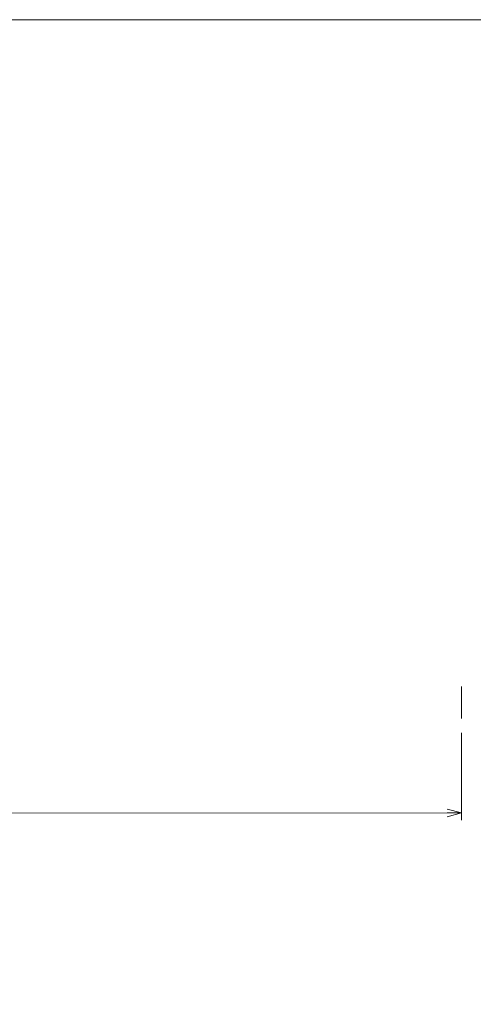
# Model space of a CAD drawing. Extents: x 0 to 958, y 0 to 252.
# Tile 6 of 16: x 150 to 197, y 149 to 252. Entities that reach past the tile are written whole.
import ezdxf
from ezdxf.enums import TextEntityAlignment as Align

# ---------------------------------------------------------------- set-up
doc = ezdxf.new("R2010")
doc.units = 0
doc.header["$MEASUREMENT"] = 0
doc.layers.add('B_ANNO_DIM', color=7, linetype='Continuous', lineweight=18)
doc.layers.add('B_ANNO_TEXT', color=7, linetype='Continuous', lineweight=18)
doc.layers.add('B_ANNO_NOPLOT', color=47, linetype='Continuous', lineweight=18, plot=False)
doc.styles.add('Annotative', font='calibri.ttf', dxfattribs={"height": 0.0625})
doc.dimstyles.new('Annotative', dxfattribs={"dimscale": 0, "dimtxt": 0.0625, "dimasz": 0.0625, "dimexe": 0.03125, "dimexo": 0.03125, "dimgap": 0.03125, "dimtad": 1, "dimdec": 3, "dimzin": 3, "dimdsep": 46, "dimlunit": 4, "dimtxsty": 'Annotative', "dimblk": 'OPEN30', "dimcen": 0.03125, "dimclrd": 256, "dimclre": 256, "dimclrt": 256, "dimaunit": 1, "dimadec": 0, "dimazin": 0, "dimtfac": 0.75, "dimtdec": 3, "dimtofl": 0, "dimtmove": 0, "dimatfit": 3, "dimldrblk": 'OPEN30', "dimfxl": 1, "dimtfill": 1, "dimfrac": 1, "dimtolj": 1, "dimtzin": 0, "dimlwd": -1, "dimlwe": -1, "dimarcsym": 0})

# ---------------------------------------------------------------- blocks, each defined once
blk = doc.blocks.new('*U124')
at = {"layer": 'B_ANNO_NOPLOT', "flags": 128}
blk.add_lwpolyline([(0, 0), (0, 252.0001), (323.9278, 252.0001), (323.9278, 238.8553), (378.0002, 238.8553), (378.0002, 40.4996), (316.5709, 40.4996), (316.5709, 0)], close=True, dxfattribs=at)
at = {"layer": 'B_ANNO_TEXT', "style": 'Annotative'}
for tag, p in [('BN2', (248.5041, 219.9396)), ('BN3', (248.4941, 217.4338))]:
    blk.add_attdef(tag, p, '', height=1.5, dxfattribs=at)
blk.add_attdef('BN4', (250.6644, 197.4592), '', height=1.5, rotation=90, dxfattribs=at)
blk = doc.blocks.new('*U80')
at = {"layer": 'B_ANNO_NOPLOT', "flags": 128}
blk.add_lwpolyline([(0, 0), (0, 252.0001), (323.9278, 252.0001), (323.9278, 238.8553), (378.0002, 238.8553), (378.0002, 40.4996), (316.5709, 40.4996), (316.5709, 0)], close=True, dxfattribs=at)
blk = doc.blocks.new('*U62')
at = {"layer": 'B_ANNO_NOPLOT', "flags": 128}
blk.add_lwpolyline([(0, 0), (0, 252), (323.93, 252), (323.93, 238.86), (378, 238.86), (378, 40.5), (316.57, 40.5), (316.57, 0)], close=True, dxfattribs=at)
blk = doc.blocks.new('_Open30')
at = {"color": 0, "linetype": 'ByBlock', "lineweight": -2}
for p, q in [((-1, 0.268), (0, 0)), ((0, 0), (-1, -0.268)), ((0, 0), (-1, 0))]:
    blk.add_line(p, q, dxfattribs=at)
blk = doc.blocks.new('*D90')
at = {"layer": 'B_ANNO_DIM', "transparency": 16777216}
for p, q in [((23.7, 182.42), (23.71, 168.47)), ((195.67, 182.51), (195.67, 179.17)), ((195.67, 177.67), (195.68, 168.56)), ((25.21, 169.22), (194.18, 169.31))]:
    blk.add_line(p, q, dxfattribs=at)
at = {"layer": 'Defpoints', "color": 0, "transparency": 16777216}
for p in [(23.7, 183.17), (195.67, 183.26), (195.68, 169.31)]:
    blk.add_point(p, dxfattribs=at)
at = {"layer": 'B_ANNO_DIM', "transparency": 16777216, "xscale": 1.5, "yscale": 1.5, "zscale": 1.5}
for p, rotation in [((23.71, 169.22), 180.0302355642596), ((195.68, 169.31), 0.03023556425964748)]:
    blk.add_blockref('_Open30', p, dxfattribs=dict(at, rotation=rotation))
at = {"layer": 'B_ANNO_DIM', "transparency": 16777216, "insert": (109.69, 170.78), "char_height": 1.5, "attachment_point": 5, "rotation": 0.0302, "style": 'Annotative', "bg_fill": 3, "box_fill_scale": 1.25, "bg_fill_color": 256, "bg_fill_true_color": 13158600, "bg_fill_transparency": 0}
blk.add_mtext('\\A1;GIRDER LENGTH = "L"', dxfattribs=at)
blk = doc.blocks.new('INS_G45_BASE')
at = {"layer": 'B_ANNO_TEXT', "style": 'Annotative'}
for tag, p in [('SPA', (117.3182, 238.1868)), ('T#S', (172.5, 122.6824)), ('TP', (180.5964, 122.672))]:
    blk.add_attdef(tag, text='', height=1.5, dxfattribs=at).set_placement(p, align=Align.TOP_CENTER)
for tag, p in [('B#', (154.0658, 161.3213)), ('LAP', (186.6027, 161.3167)), ('HAU', (332.9685, 50.7787))]:
    blk.add_attdef(tag, p, '', height=1.5, dxfattribs=at)
blk.add_attdef('DECK', text='', height=1.5, rotation=90, dxfattribs=at).set_placement((287.2258, 114.34), align=Align.TOP_CENTER)
at = {"layer": 'B_ANNO_DIM'}
dim = blk.add_aligned_dim(p1=(23.7009, 183.1686), p2=(195.6703, 183.2593), distance=-13.9521, text='GIRDER LENGTH = "L"', dimstyle='Annotative', dxfattribs=at)
dim.commit()
dim.dimension.update_dxf_attribs({"geometry": '*D90', "text_midpoint": (109.6922, 170.7791)})

msp = doc.modelspace()

# ---------------------------------------------------------------- block references
msp.add_blockref('*U124', (0, 0))

# ---------------------------------------------------------------- next in the draw order: block references
for name in ['*U80', '*U62']:
    msp.add_blockref(name, (0, 0))

# ---------------------------------------------------------------- next in the draw order: block references
msp.add_blockref('INS_G45_BASE', (0, 0))

doc.saveas('drawing.dxf')
